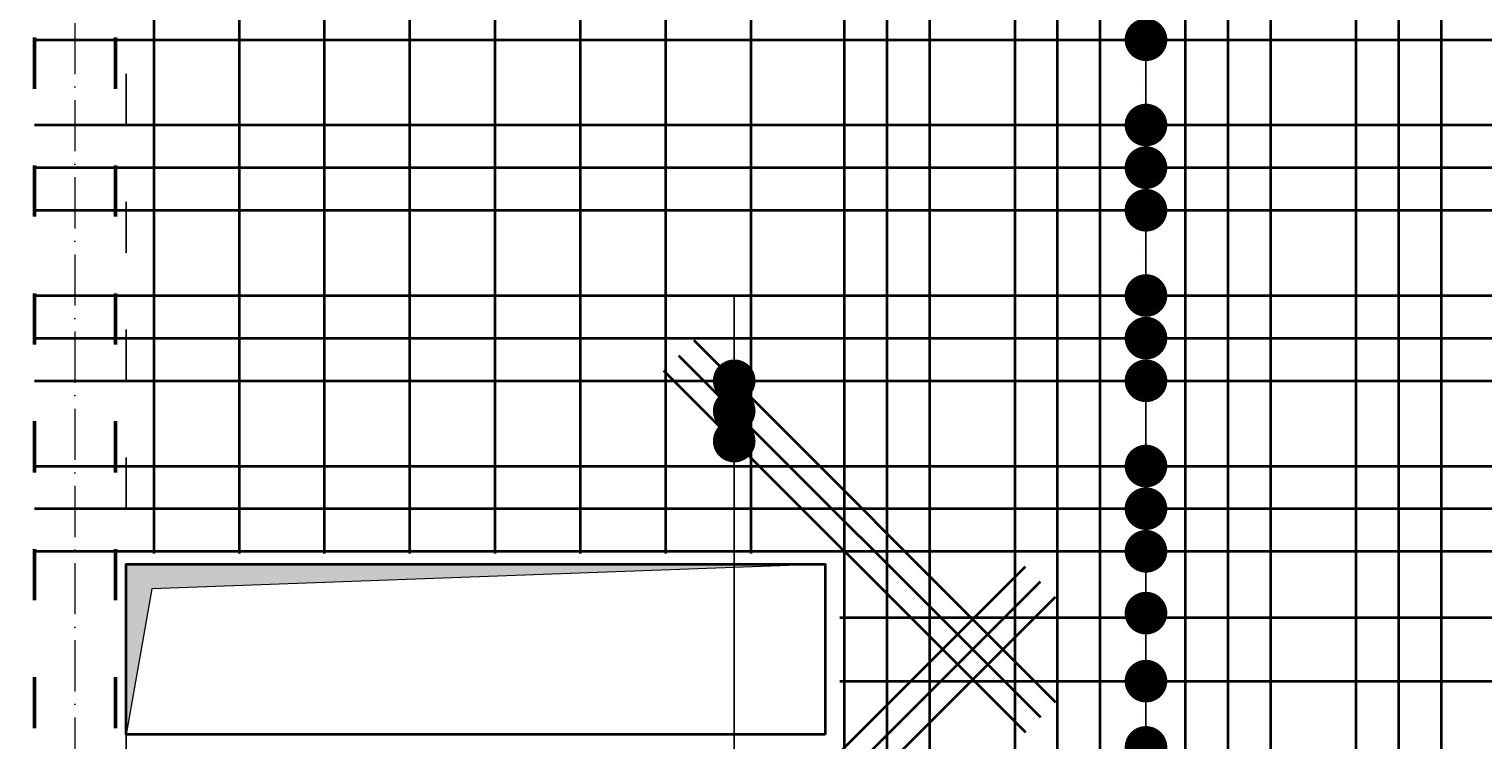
# Model space of a CAD drawing. Header units: millimetres. Extents: x 295948 to 312016, y 6878 to 18016.
# Tile 176 of 252: x 306640 to 306981, y 14352 to 14519. Entities that reach past the tile are written whole.
import ezdxf

# ---------------------------------------------------------------- set-up
doc = ezdxf.new("R2010")
doc.units = ezdxf.units.MM
doc.linetypes.add('ACAD_ISO03W100', pattern=[30, 12, -18])
doc.linetypes.add('ACAD_ISO10W100', pattern=[18, 12, -3, 0, -3])
for name, color, linetype, lineweight in [('konstrukcja', 3, 'Continuous', 35), ('konstrukcja wymiary', 1, 'Continuous', 13), ('osie', 5, 'ACAD_ISO10W100', 13), ('zbrojenie', 4, 'Continuous', 50), ('zbrojenie płyty', 141, 'Continuous', 35)]:
    doc.layers.add(name, color=color, linetype=linetype, lineweight=lineweight)
doc.layers.add('przerywane', color=6, linetype='ACAD_ISO03W100')
doc.styles.add('KONSTRUKCJA', font='romand.shx', dxfattribs={"oblique": 10})
doc.styles.get("Standard").update_dxf_attribs({"font": 'romand.shx', "oblique": 10})
doc.dimstyles.new('150', dxfattribs={"dimtxt": 10, "dimasz": 7, "dimexe": 1.25, "dimexo": 0.625, "dimgap": 3, "dimtad": 1, "dimdec": 0, "dimrnd": 0.5, "dimtxsty": 'KONSTRUKCJA', "dimblk": 'ARCHTICK', "dimcen": 2.5, "dimadec": 0, "dimazin": 0, "dimtfac": 1, "dimtdec": 0, "dimtix": 1, "dimtmove": 0, "dimatfit": 3, "dimfxl": 4, "dimfxlon": 1, "dimarcsym": 0})
doc.dimstyles.new('kropki', dxfattribs={"dimtxt": 0.001, "dimasz": 10, "dimexe": 1.25, "dimexo": 0.625, "dimgap": 1, "dimtad": 1, "dimtxsty": 'Standard', "dimblk": 'DOT', "dimcen": 2.5, "dimadec": 0, "dimazin": 0, "dimtfac": 1, "dimtmove": 0, "dimatfit": 3, "dimfxl": 1, "dimfxlon": 1, "dimarcsym": 0})

# ---------------------------------------------------------------- blocks, each defined once
blk = doc.blocks.new('_ArchTick')
at = {"color": 0, "linetype": 'ByBlock', "lineweight": 13, "const_width": 0.15}
blk.add_lwpolyline([(-0.5, -0.5), (0.5, 0.5)], dxfattribs=at)
blk = doc.blocks.new('*D886')
at = {"layer": 'Defpoints', "color": 0, "transparency": 16777216}
for p in [(307580.44, 14981.32), (306548.44, 14393.22), (306662.44, 14393.22)]:
    blk.add_point(p, dxfattribs=at)
at = {"layer": 'konstrukcja wymiary', "color": 0, "lineweight": -2, "transparency": 16777216}
for p, q in [((306552.44, 14981.32), (306547.19, 14981.32)), ((306548.44, 14981.32), (306548.44, 14393.22)), ((306552.44, 14393.22), (306547.19, 14393.22))]:
    blk.add_line(p, q, dxfattribs=at)
at = {"layer": 'konstrukcja wymiary', "color": 0, "lineweight": -2, "transparency": 16777216, "xscale": 7, "yscale": 7, "zscale": 7}
for p, rotation in [((306548.44, 14981.32), 90), ((306548.44, 14393.22), 270)]:
    blk.add_blockref('_ArchTick', p, dxfattribs=dict(at, rotation=rotation))
at = {"layer": 'konstrukcja wymiary', "color": 0, "transparency": 16777216, "insert": (306540.44, 14687.27), "char_height": 10, "attachment_point": 5, "rotation": 90, "style": 'KONSTRUKCJA'}
blk.add_mtext('588', dxfattribs=at)
blk = doc.blocks.new('*D887')
at = {"layer": 'Defpoints', "color": 0, "transparency": 16777216}
for p in [(306662.44, 14393.22), (306548.44, 14353.22), (306662.44, 14353.22)]:
    blk.add_point(p, dxfattribs=at)
at = {"layer": 'konstrukcja wymiary', "color": 0, "lineweight": -2, "transparency": 16777216}
for p, q in [((306552.44, 14393.22), (306547.19, 14393.22)), ((306548.44, 14393.22), (306548.44, 14353.22)), ((306552.44, 14353.22), (306547.19, 14353.22))]:
    blk.add_line(p, q, dxfattribs=at)
at = {"layer": 'konstrukcja wymiary', "color": 0, "lineweight": -2, "transparency": 16777216, "xscale": 7, "yscale": 7, "zscale": 7}
for p, rotation in [((306548.44, 14393.22), 90), ((306548.44, 14353.22), 270)]:
    blk.add_blockref('_ArchTick', p, dxfattribs=dict(at, rotation=rotation))
at = {"layer": 'konstrukcja wymiary', "color": 0, "transparency": 16777216, "insert": (306540.44, 14373.22), "char_height": 10, "attachment_point": 5, "rotation": 90, "style": 'KONSTRUKCJA'}
blk.add_mtext('40', dxfattribs=at)
blk = doc.blocks.new('*D888')
at = {"layer": 'Defpoints', "color": 0, "transparency": 16777216}
for p in [(306662.44, 14353.22), (306548.44, 14052.22), (306638.44, 14052.22)]:
    blk.add_point(p, dxfattribs=at)
at = {"layer": 'konstrukcja wymiary', "color": 0, "lineweight": -2, "transparency": 16777216}
for p, q in [((306552.44, 14353.22), (306547.19, 14353.22)), ((306548.44, 14353.22), (306548.44, 14052.22)), ((306552.44, 14052.22), (306547.19, 14052.22))]:
    blk.add_line(p, q, dxfattribs=at)
at = {"layer": 'konstrukcja wymiary', "color": 0, "lineweight": -2, "transparency": 16777216, "xscale": 7, "yscale": 7, "zscale": 7}
for p, rotation in [((306548.44, 14353.22), 90), ((306548.44, 14052.22), 270)]:
    blk.add_blockref('_ArchTick', p, dxfattribs=dict(at, rotation=rotation))
at = {"layer": 'konstrukcja wymiary', "color": 0, "transparency": 16777216, "insert": (306540.44, 14202.72), "char_height": 10, "attachment_point": 5, "rotation": 90, "style": 'KONSTRUKCJA'}
blk.add_mtext('301', dxfattribs=at)
blk = doc.blocks.new('*D893')
at = {"layer": 'Defpoints', "color": 0, "transparency": 16777216}
for p in [(306662.44, 15501.22), (306638.44, 15291.22), (306662.44, 14353.22)]:
    blk.add_point(p, dxfattribs=at)
at = {"layer": 'konstrukcja wymiary', "color": 0, "lineweight": -2, "transparency": 16777216}
for p, q in [((306638.44, 15497.22), (306638.44, 15502.47)), ((306662.44, 15497.22), (306662.44, 15502.47)), ((306638.44, 15501.22), (306662.44, 15501.22))]:
    blk.add_line(p, q, dxfattribs=at)
at = {"layer": 'konstrukcja wymiary', "color": 0, "lineweight": -2, "transparency": 16777216, "xscale": 7, "yscale": 7, "zscale": 7, "rotation": 180}
blk.add_blockref('_ArchTick', (306638.44, 15501.22), dxfattribs=at)
at = {"layer": 'konstrukcja wymiary', "color": 0, "lineweight": -2, "transparency": 16777216, "xscale": 7, "yscale": 7, "zscale": 7}
blk.add_blockref('_ArchTick', (306662.44, 15501.22), dxfattribs=at)
at = {"layer": 'konstrukcja wymiary', "color": 0, "transparency": 16777216, "insert": (306650.44, 15509.22), "char_height": 10, "attachment_point": 5, "style": 'KONSTRUKCJA'}
blk.add_mtext('24', dxfattribs=at)
blk = doc.blocks.new('*D894')
at = {"layer": 'Defpoints', "color": 0, "transparency": 16777216}
for p in [(306826.44, 15501.22), (306826.44, 14393.22), (306662.44, 14353.22)]:
    blk.add_point(p, dxfattribs=at)
at = {"layer": 'konstrukcja wymiary', "color": 0, "lineweight": -2, "transparency": 16777216}
for p, q in [((306662.44, 15497.22), (306662.44, 15502.47)), ((306826.44, 15497.22), (306826.44, 15502.47)), ((306662.44, 15501.22), (306826.44, 15501.22))]:
    blk.add_line(p, q, dxfattribs=at)
at = {"layer": 'konstrukcja wymiary', "color": 0, "lineweight": -2, "transparency": 16777216, "xscale": 7, "yscale": 7, "zscale": 7, "rotation": 180}
blk.add_blockref('_ArchTick', (306662.44, 15501.22), dxfattribs=at)
at = {"layer": 'konstrukcja wymiary', "color": 0, "lineweight": -2, "transparency": 16777216, "xscale": 7, "yscale": 7, "zscale": 7}
blk.add_blockref('_ArchTick', (306826.44, 15501.22), dxfattribs=at)
at = {"layer": 'konstrukcja wymiary', "color": 0, "transparency": 16777216, "insert": (306744.44, 15509.22), "char_height": 10, "attachment_point": 5, "style": 'KONSTRUKCJA'}
blk.add_mtext('164', dxfattribs=at)
blk = doc.blocks.new('*D895')
at = {"layer": 'Defpoints', "color": 0, "transparency": 16777216}
for p in [(307282.44, 15501.22), (307282.44, 14520.22), (306826.44, 14393.22)]:
    blk.add_point(p, dxfattribs=at)
at = {"layer": 'konstrukcja wymiary', "color": 0, "lineweight": -2, "transparency": 16777216}
for p, q in [((306826.44, 15497.22), (306826.44, 15502.47)), ((307282.44, 15497.22), (307282.44, 15502.47)), ((306826.44, 15501.22), (307282.44, 15501.22))]:
    blk.add_line(p, q, dxfattribs=at)
at = {"layer": 'konstrukcja wymiary', "color": 0, "lineweight": -2, "transparency": 16777216, "xscale": 7, "yscale": 7, "zscale": 7, "rotation": 180}
blk.add_blockref('_ArchTick', (306826.44, 15501.22), dxfattribs=at)
at = {"layer": 'konstrukcja wymiary', "color": 0, "lineweight": -2, "transparency": 16777216, "xscale": 7, "yscale": 7, "zscale": 7}
blk.add_blockref('_ArchTick', (307282.44, 15501.22), dxfattribs=at)
at = {"layer": 'konstrukcja wymiary', "color": 0, "transparency": 16777216, "insert": (307054.44, 15509.22), "char_height": 10, "attachment_point": 5, "style": 'KONSTRUKCJA'}
blk.add_mtext('456', dxfattribs=at)
blk = doc.blocks.new('_Dot')
at = {"color": 0, "linetype": 'ByBlock', "lineweight": -2}
blk.add_line((-0.5, 0), (-1, 0), dxfattribs=at)
at = {"color": 0, "linetype": 'ByBlock', "const_width": 0.5}
blk.add_lwpolyline([(-0.25, 0, 1), (0.25, 0, 1)], format="xyb", close=True, dxfattribs=at)
blk = doc.blocks.new('*D1000')
at = {"layer": 'Defpoints', "color": 0, "transparency": 16777216}
for p in [(306890.94, 14340.22), (306901.66, 14340.22), (306890.94, 14330.22)]:
    blk.add_point(p, dxfattribs=at)
at = {"layer": 'konstrukcja wymiary', "color": 0, "lineweight": -2, "transparency": 16777216}
for p, q in [((306901.66, 14350.22), (306901.66, 14360.22)), ((306900.66, 14340.22), (306902.91, 14340.22)), ((306901.66, 14330.22), (306901.66, 14340.22)), ((306900.66, 14330.22), (306902.91, 14330.22)), ((306901.66, 14320.22), (306901.66, 14310.22))]:
    blk.add_line(p, q, dxfattribs=at)
at = {"layer": 'konstrukcja wymiary', "color": 0, "lineweight": -2, "transparency": 16777216, "xscale": 10, "yscale": 10, "zscale": 10}
for p, rotation in [((306901.66, 14340.22), 270), ((306901.66, 14330.22), 90)]:
    blk.add_blockref('_Dot', p, dxfattribs=dict(at, rotation=rotation))
at = {"layer": 'konstrukcja wymiary', "color": 0, "transparency": 16777216, "insert": (306900.66, 14335.22), "char_height": 0.001, "attachment_point": 5, "rotation": 90}
blk.add_mtext('10', dxfattribs=at)
blk = doc.blocks.new('*D1001')
at = {"layer": 'Defpoints', "color": 0, "transparency": 16777216}
for p in [(306890.94, 14350.22), (306901.66, 14350.22), (306890.94, 14340.22)]:
    blk.add_point(p, dxfattribs=at)
at = {"layer": 'konstrukcja wymiary', "color": 0, "lineweight": -2, "transparency": 16777216}
for p, q in [((306901.66, 14360.22), (306901.66, 14370.22)), ((306900.66, 14350.22), (306902.91, 14350.22)), ((306901.66, 14340.22), (306901.66, 14350.22)), ((306900.66, 14340.22), (306902.91, 14340.22)), ((306901.66, 14330.22), (306901.66, 14320.22))]:
    blk.add_line(p, q, dxfattribs=at)
at = {"layer": 'konstrukcja wymiary', "color": 0, "lineweight": -2, "transparency": 16777216, "xscale": 10, "yscale": 10, "zscale": 10}
for p, rotation in [((306901.66, 14350.22), 270), ((306901.66, 14340.22), 90)]:
    blk.add_blockref('_Dot', p, dxfattribs=dict(at, rotation=rotation))
at = {"layer": 'konstrukcja wymiary', "color": 0, "transparency": 16777216, "insert": (306900.66, 14345.22), "char_height": 0.001, "attachment_point": 5, "rotation": 90}
blk.add_mtext('10', dxfattribs=at)
blk = doc.blocks.new('*D1002')
at = {"layer": 'Defpoints', "color": 0, "transparency": 16777216}
for p in [(306890.94, 14365.77), (306901.66, 14365.77), (306890.94, 14350.22)]:
    blk.add_point(p, dxfattribs=at)
at = {"layer": 'konstrukcja wymiary', "color": 0, "lineweight": -2, "transparency": 16777216}
for p, q in [((306901.66, 14375.77), (306901.66, 14385.77)), ((306900.66, 14365.77), (306902.91, 14365.77)), ((306901.66, 14350.22), (306901.66, 14365.77)), ((306900.66, 14350.22), (306902.91, 14350.22)), ((306901.66, 14340.22), (306901.66, 14330.22))]:
    blk.add_line(p, q, dxfattribs=at)
at = {"layer": 'konstrukcja wymiary', "color": 0, "lineweight": -2, "transparency": 16777216, "xscale": 10, "yscale": 10, "zscale": 10}
for p, rotation in [((306901.66, 14365.77), 270), ((306901.66, 14350.22), 90)]:
    blk.add_blockref('_Dot', p, dxfattribs=dict(at, rotation=rotation))
at = {"layer": 'konstrukcja wymiary', "color": 0, "transparency": 16777216, "insert": (306900.66, 14358), "char_height": 0.001, "attachment_point": 5, "rotation": 90}
blk.add_mtext('15,54', dxfattribs=at)
blk = doc.blocks.new('*D1003')
at = {"layer": 'Defpoints', "color": 0, "transparency": 16777216}
for p in [(306890.94, 14381.72), (306901.66, 14381.72), (306890.94, 14365.77)]:
    blk.add_point(p, dxfattribs=at)
at = {"layer": 'konstrukcja wymiary', "color": 0, "lineweight": -2, "transparency": 16777216}
for p, q in [((306901.66, 14391.72), (306901.66, 14401.72)), ((306900.66, 14381.72), (306902.91, 14381.72)), ((306901.66, 14365.77), (306901.66, 14381.72)), ((306900.66, 14365.77), (306902.91, 14365.77)), ((306901.66, 14355.77), (306901.66, 14345.77))]:
    blk.add_line(p, q, dxfattribs=at)
at = {"layer": 'konstrukcja wymiary', "color": 0, "lineweight": -2, "transparency": 16777216, "xscale": 10, "yscale": 10, "zscale": 10}
for p, rotation in [((306901.66, 14381.72), 270), ((306901.66, 14365.77), 90)]:
    blk.add_blockref('_Dot', p, dxfattribs=dict(at, rotation=rotation))
at = {"layer": 'konstrukcja wymiary', "color": 0, "transparency": 16777216, "insert": (306900.66, 14373.75), "char_height": 0.001, "attachment_point": 5, "rotation": 90}
blk.add_mtext('15,96', dxfattribs=at)
blk = doc.blocks.new('*D994')
at = {"layer": 'Defpoints', "color": 0, "transparency": 16777216}
for p in [(306890.94, 14396.22), (306901.66, 14396.22), (306890.94, 14381.72)]:
    blk.add_point(p, dxfattribs=at)
at = {"layer": 'konstrukcja wymiary', "color": 0, "lineweight": -2, "transparency": 16777216}
for p, q in [((306901.66, 14406.22), (306901.66, 14416.22)), ((306900.66, 14396.22), (306902.91, 14396.22)), ((306901.66, 14381.72), (306901.66, 14396.22)), ((306900.66, 14381.72), (306902.91, 14381.72)), ((306901.66, 14371.72), (306901.66, 14361.72))]:
    blk.add_line(p, q, dxfattribs=at)
at = {"layer": 'konstrukcja wymiary', "color": 0, "lineweight": -2, "transparency": 16777216, "xscale": 10, "yscale": 10, "zscale": 10}
for p, rotation in [((306901.66, 14396.22), 270), ((306901.66, 14381.72), 90)]:
    blk.add_blockref('_Dot', p, dxfattribs=dict(at, rotation=rotation))
at = {"layer": 'konstrukcja wymiary', "color": 0, "transparency": 16777216, "insert": (306900.66, 14388.97), "char_height": 0.001, "attachment_point": 5, "rotation": 90}
blk.add_mtext('14,5', dxfattribs=at)
blk = doc.blocks.new('*D995')
at = {"layer": 'Defpoints', "color": 0, "transparency": 16777216}
for p in [(306890.94, 14416.22), (306901.66, 14416.22), (306890.94, 14396.22)]:
    blk.add_point(p, dxfattribs=at)
at = {"layer": 'konstrukcja wymiary', "color": 0, "lineweight": -2, "transparency": 16777216}
for p, q in [((306901.66, 14426.22), (306901.66, 14436.22)), ((306900.66, 14416.22), (306902.91, 14416.22)), ((306901.66, 14396.22), (306901.66, 14416.22)), ((306900.66, 14396.22), (306902.91, 14396.22)), ((306901.66, 14386.22), (306901.66, 14376.22))]:
    blk.add_line(p, q, dxfattribs=at)
at = {"layer": 'konstrukcja wymiary', "color": 0, "lineweight": -2, "transparency": 16777216, "xscale": 10, "yscale": 10, "zscale": 10}
for p, rotation in [((306901.66, 14416.22), 270), ((306901.66, 14396.22), 90)]:
    blk.add_blockref('_Dot', p, dxfattribs=dict(at, rotation=rotation))
at = {"layer": 'konstrukcja wymiary', "color": 0, "transparency": 16777216, "insert": (306900.66, 14406.22), "char_height": 0.001, "attachment_point": 5, "rotation": 90}
blk.add_mtext('20', dxfattribs=at)
blk = doc.blocks.new('*D996')
at = {"layer": 'Defpoints', "color": 0, "transparency": 16777216}
for p in [(306890.94, 14416.22), (306890.94, 14406.22), (306901.66, 14406.22)]:
    blk.add_point(p, dxfattribs=at)
at = {"layer": 'konstrukcja wymiary', "color": 0, "lineweight": -2, "transparency": 16777216}
for p, q in [((306901.66, 14426.22), (306901.66, 14436.22)), ((306900.66, 14416.22), (306902.91, 14416.22)), ((306901.66, 14416.22), (306901.66, 14406.22)), ((306900.66, 14406.22), (306902.91, 14406.22)), ((306901.66, 14396.22), (306901.66, 14386.22))]:
    blk.add_line(p, q, dxfattribs=at)
at = {"layer": 'konstrukcja wymiary', "color": 0, "lineweight": -2, "transparency": 16777216, "xscale": 10, "yscale": 10, "zscale": 10}
for p, rotation in [((306901.66, 14416.22), 270), ((306901.66, 14406.22), 90)]:
    blk.add_blockref('_Dot', p, dxfattribs=dict(at, rotation=rotation))
at = {"layer": 'konstrukcja wymiary', "color": 0, "transparency": 16777216, "insert": (306900.66, 14411.22), "char_height": 0.001, "attachment_point": 5, "rotation": 90}
blk.add_mtext('10', dxfattribs=at)
blk = doc.blocks.new('*D997')
at = {"layer": 'Defpoints', "color": 0, "transparency": 16777216}
for p in [(306890.94, 14436.22), (306901.66, 14436.22), (306890.94, 14406.22)]:
    blk.add_point(p, dxfattribs=at)
at = {"layer": 'konstrukcja wymiary', "color": 0, "lineweight": -2, "transparency": 16777216}
for p, q in [((306900.66, 14436.22), (306902.91, 14436.22)), ((306901.66, 14416.22), (306901.66, 14426.22)), ((306900.66, 14406.22), (306902.91, 14406.22))]:
    blk.add_line(p, q, dxfattribs=at)
at = {"layer": 'konstrukcja wymiary', "color": 0, "lineweight": -2, "transparency": 16777216, "xscale": 10, "yscale": 10, "zscale": 10}
for p, rotation in [((306901.66, 14436.22), 90), ((306901.66, 14406.22), 270)]:
    blk.add_blockref('_Dot', p, dxfattribs=dict(at, rotation=rotation))
at = {"layer": 'konstrukcja wymiary', "color": 0, "transparency": 16777216, "insert": (306900.66, 14421.22), "char_height": 0.001, "attachment_point": 5, "rotation": 90}
blk.add_mtext('30', dxfattribs=at)
blk = doc.blocks.new('*D998')
at = {"layer": 'Defpoints', "color": 0, "transparency": 16777216}
for p in [(306890.94, 14446.22), (306901.66, 14446.22), (306890.94, 14436.22)]:
    blk.add_point(p, dxfattribs=at)
at = {"layer": 'konstrukcja wymiary', "color": 0, "lineweight": -2, "transparency": 16777216}
for p, q in [((306901.66, 14456.22), (306901.66, 14466.22)), ((306900.66, 14446.22), (306902.91, 14446.22)), ((306901.66, 14436.22), (306901.66, 14446.22)), ((306900.66, 14436.22), (306902.91, 14436.22)), ((306901.66, 14426.22), (306901.66, 14416.22))]:
    blk.add_line(p, q, dxfattribs=at)
at = {"layer": 'konstrukcja wymiary', "color": 0, "lineweight": -2, "transparency": 16777216, "xscale": 10, "yscale": 10, "zscale": 10}
for p, rotation in [((306901.66, 14446.22), 270), ((306901.66, 14436.22), 90)]:
    blk.add_blockref('_Dot', p, dxfattribs=dict(at, rotation=rotation))
at = {"layer": 'konstrukcja wymiary', "color": 0, "transparency": 16777216, "insert": (306900.66, 14441.22), "char_height": 0.001, "attachment_point": 5, "rotation": 90}
blk.add_mtext('10', dxfattribs=at)
blk = doc.blocks.new('*D989')
at = {"layer": 'Defpoints', "color": 0, "transparency": 16777216}
for p in [(306890.94, 14456.22), (306901.66, 14456.22), (306890.94, 14446.22)]:
    blk.add_point(p, dxfattribs=at)
at = {"layer": 'konstrukcja wymiary', "color": 0, "lineweight": -2, "transparency": 16777216}
for p, q in [((306901.66, 14466.22), (306901.66, 14476.22)), ((306900.66, 14456.22), (306902.91, 14456.22)), ((306901.66, 14446.22), (306901.66, 14456.22)), ((306900.66, 14446.22), (306902.91, 14446.22)), ((306901.66, 14436.22), (306901.66, 14426.22))]:
    blk.add_line(p, q, dxfattribs=at)
at = {"layer": 'konstrukcja wymiary', "color": 0, "lineweight": -2, "transparency": 16777216, "xscale": 10, "yscale": 10, "zscale": 10}
for p, rotation in [((306901.66, 14456.22), 270), ((306901.66, 14446.22), 90)]:
    blk.add_blockref('_Dot', p, dxfattribs=dict(at, rotation=rotation))
at = {"layer": 'konstrukcja wymiary', "color": 0, "transparency": 16777216, "insert": (306900.66, 14451.22), "char_height": 0.001, "attachment_point": 5, "rotation": 90}
blk.add_mtext('10', dxfattribs=at)
blk = doc.blocks.new('*D990')
at = {"layer": 'Defpoints', "color": 0, "transparency": 16777216}
for p in [(306890.94, 14476.22), (306901.66, 14476.22), (306890.94, 14456.22)]:
    blk.add_point(p, dxfattribs=at)
at = {"layer": 'konstrukcja wymiary', "color": 0, "lineweight": -2, "transparency": 16777216}
for p, q in [((306901.66, 14486.22), (306901.66, 14496.22)), ((306900.66, 14476.22), (306902.91, 14476.22)), ((306901.66, 14456.22), (306901.66, 14476.22)), ((306900.66, 14456.22), (306902.91, 14456.22)), ((306901.66, 14446.22), (306901.66, 14436.22))]:
    blk.add_line(p, q, dxfattribs=at)
at = {"layer": 'konstrukcja wymiary', "color": 0, "lineweight": -2, "transparency": 16777216, "xscale": 10, "yscale": 10, "zscale": 10}
for p, rotation in [((306901.66, 14476.22), 270), ((306901.66, 14456.22), 90)]:
    blk.add_blockref('_Dot', p, dxfattribs=dict(at, rotation=rotation))
at = {"layer": 'konstrukcja wymiary', "color": 0, "transparency": 16777216, "insert": (306900.66, 14466.22), "char_height": 0.001, "attachment_point": 5, "rotation": 90}
blk.add_mtext('20', dxfattribs=at)
blk = doc.blocks.new('*D991')
at = {"layer": 'Defpoints', "color": 0, "transparency": 16777216}
for p in [(306890.94, 14486.22), (306901.66, 14486.22), (306890.94, 14476.22)]:
    blk.add_point(p, dxfattribs=at)
at = {"layer": 'konstrukcja wymiary', "color": 0, "lineweight": -2, "transparency": 16777216}
for p, q in [((306901.66, 14496.22), (306901.66, 14506.22)), ((306900.66, 14486.22), (306902.91, 14486.22)), ((306901.66, 14476.22), (306901.66, 14486.22)), ((306900.66, 14476.22), (306902.91, 14476.22)), ((306901.66, 14466.22), (306901.66, 14456.22))]:
    blk.add_line(p, q, dxfattribs=at)
at = {"layer": 'konstrukcja wymiary', "color": 0, "lineweight": -2, "transparency": 16777216, "xscale": 10, "yscale": 10, "zscale": 10}
for p, rotation in [((306901.66, 14486.22), 270), ((306901.66, 14476.22), 90)]:
    blk.add_blockref('_Dot', p, dxfattribs=dict(at, rotation=rotation))
at = {"layer": 'konstrukcja wymiary', "color": 0, "transparency": 16777216, "insert": (306900.66, 14481.22), "char_height": 0.001, "attachment_point": 5, "rotation": 90}
blk.add_mtext('10', dxfattribs=at)
blk = doc.blocks.new('*D992')
at = {"layer": 'Defpoints', "color": 0, "transparency": 16777216}
for p in [(306890.94, 14496.22), (306901.66, 14496.22), (306890.94, 14486.22)]:
    blk.add_point(p, dxfattribs=at)
at = {"layer": 'konstrukcja wymiary', "color": 0, "lineweight": -2, "transparency": 16777216}
for p, q in [((306901.66, 14506.22), (306901.66, 14516.22)), ((306900.66, 14496.22), (306902.91, 14496.22)), ((306901.66, 14486.22), (306901.66, 14496.22)), ((306900.66, 14486.22), (306902.91, 14486.22)), ((306901.66, 14476.22), (306901.66, 14466.22))]:
    blk.add_line(p, q, dxfattribs=at)
at = {"layer": 'konstrukcja wymiary', "color": 0, "lineweight": -2, "transparency": 16777216, "xscale": 10, "yscale": 10, "zscale": 10}
for p, rotation in [((306901.66, 14496.22), 270), ((306901.66, 14486.22), 90)]:
    blk.add_blockref('_Dot', p, dxfattribs=dict(at, rotation=rotation))
at = {"layer": 'konstrukcja wymiary', "color": 0, "transparency": 16777216, "insert": (306900.66, 14491.22), "char_height": 0.001, "attachment_point": 5, "rotation": 90}
blk.add_mtext('10', dxfattribs=at)
blk = doc.blocks.new('*D993')
at = {"layer": 'Defpoints', "color": 0, "transparency": 16777216}
for p in [(306890.94, 14516.22), (306901.66, 14516.22), (306890.94, 14496.22)]:
    blk.add_point(p, dxfattribs=at)
at = {"layer": 'konstrukcja wymiary', "color": 0, "lineweight": -2, "transparency": 16777216}
for p, q in [((306901.66, 14526.22), (306901.66, 14536.22)), ((306900.66, 14516.22), (306902.91, 14516.22)), ((306901.66, 14496.22), (306901.66, 14516.22)), ((306900.66, 14496.22), (306902.91, 14496.22)), ((306901.66, 14486.22), (306901.66, 14476.22))]:
    blk.add_line(p, q, dxfattribs=at)
at = {"layer": 'konstrukcja wymiary', "color": 0, "lineweight": -2, "transparency": 16777216, "xscale": 10, "yscale": 10, "zscale": 10}
for p, rotation in [((306901.66, 14516.22), 270), ((306901.66, 14496.22), 90)]:
    blk.add_blockref('_Dot', p, dxfattribs=dict(at, rotation=rotation))
at = {"layer": 'konstrukcja wymiary', "color": 0, "transparency": 16777216, "insert": (306900.66, 14506.22), "char_height": 0.001, "attachment_point": 5, "rotation": 90}
blk.add_mtext('20', dxfattribs=at)
blk = doc.blocks.new('*D984')
at = {"layer": 'Defpoints', "color": 0, "transparency": 16777216}
for p in [(306890.94, 14526.22), (306901.66, 14526.22), (306890.94, 14516.22)]:
    blk.add_point(p, dxfattribs=at)
at = {"layer": 'konstrukcja wymiary', "color": 0, "lineweight": -2, "transparency": 16777216}
for p, q in [((306901.66, 14536.22), (306901.66, 14546.22)), ((306900.66, 14526.22), (306902.91, 14526.22)), ((306901.66, 14516.22), (306901.66, 14526.22)), ((306900.66, 14516.22), (306902.91, 14516.22)), ((306901.66, 14506.22), (306901.66, 14496.22))]:
    blk.add_line(p, q, dxfattribs=at)
at = {"layer": 'konstrukcja wymiary', "color": 0, "lineweight": -2, "transparency": 16777216, "xscale": 10, "yscale": 10, "zscale": 10}
for p, rotation in [((306901.66, 14526.22), 270), ((306901.66, 14516.22), 90)]:
    blk.add_blockref('_Dot', p, dxfattribs=dict(at, rotation=rotation))
at = {"layer": 'konstrukcja wymiary', "color": 0, "transparency": 16777216, "insert": (306900.66, 14521.22), "char_height": 0.001, "attachment_point": 5, "rotation": 90}
blk.add_mtext('10', dxfattribs=at)
blk = doc.blocks.new('*D986')
at = {"layer": 'Defpoints', "color": 0, "transparency": 16777216}
for p in [(306890.94, 14556.22), (306890.94, 14536.22), (306901.66, 14536.22)]:
    blk.add_point(p, dxfattribs=at)
at = {"layer": 'konstrukcja wymiary', "color": 0, "lineweight": -2, "transparency": 16777216}
for p, q in [((306901.66, 14566.22), (306901.66, 14576.22)), ((306900.66, 14556.22), (306902.91, 14556.22)), ((306901.66, 14556.22), (306901.66, 14536.22)), ((306900.66, 14536.22), (306902.91, 14536.22)), ((306901.66, 14526.22), (306901.66, 14516.22))]:
    blk.add_line(p, q, dxfattribs=at)
at = {"layer": 'konstrukcja wymiary', "color": 0, "lineweight": -2, "transparency": 16777216, "xscale": 10, "yscale": 10, "zscale": 10}
for p, rotation in [((306901.66, 14556.22), 270), ((306901.66, 14536.22), 90)]:
    blk.add_blockref('_Dot', p, dxfattribs=dict(at, rotation=rotation))
at = {"layer": 'konstrukcja wymiary', "color": 0, "transparency": 16777216, "insert": (306900.66, 14546.22), "char_height": 0.001, "attachment_point": 5, "rotation": 90}
blk.add_mtext('20', dxfattribs=at)
blk = doc.blocks.new('*D1739')
at = {"layer": 'Defpoints', "color": 0, "transparency": 16777216}
for p in [(306805.08, 14436.22), (306805.08, 14429.15), (306805.08, 14429.15)]:
    blk.add_point(p, dxfattribs=at)
at = {"layer": 'konstrukcja wymiary', "color": 0, "lineweight": -2, "transparency": 16777216}
for p, q in [((306805.08, 14446.22), (306805.08, 14456.22)), ((306805.08, 14436.22), (306806.33, 14436.22)), ((306805.08, 14436.22), (306805.08, 14429.15)), ((306805.08, 14429.15), (306806.33, 14429.15)), ((306805.08, 14419.15), (306805.08, 14409.15))]:
    blk.add_line(p, q, dxfattribs=at)
at = {"layer": 'konstrukcja wymiary', "color": 0, "lineweight": -2, "transparency": 16777216, "xscale": 10, "yscale": 10, "zscale": 10}
for p, rotation in [((306805.08, 14436.22), 270), ((306805.08, 14429.15), 90)]:
    blk.add_blockref('_Dot', p, dxfattribs=dict(at, rotation=rotation))
at = {"layer": 'konstrukcja wymiary', "color": 0, "transparency": 16777216, "insert": (306804.08, 14432.69), "char_height": 0.001, "attachment_point": 5, "rotation": 90}
blk.add_mtext('7,07', dxfattribs=at)
blk = doc.blocks.new('*D1740')
at = {"layer": 'Defpoints', "color": 0, "transparency": 16777216}
for p in [(306805.08, 14429.15), (306805.08, 14422.08), (306805.08, 14422.08)]:
    blk.add_point(p, dxfattribs=at)
at = {"layer": 'konstrukcja wymiary', "color": 0, "lineweight": -2, "transparency": 16777216}
for p, q in [((306805.08, 14439.15), (306805.08, 14449.15)), ((306805.08, 14429.15), (306806.33, 14429.15)), ((306805.08, 14429.15), (306805.08, 14422.08)), ((306805.08, 14422.08), (306806.33, 14422.08)), ((306805.08, 14412.08), (306805.08, 14402.08))]:
    blk.add_line(p, q, dxfattribs=at)
at = {"layer": 'konstrukcja wymiary', "color": 0, "lineweight": -2, "transparency": 16777216, "xscale": 10, "yscale": 10, "zscale": 10}
for p, rotation in [((306805.08, 14429.15), 270), ((306805.08, 14422.08), 90)]:
    blk.add_blockref('_Dot', p, dxfattribs=dict(at, rotation=rotation))
at = {"layer": 'konstrukcja wymiary', "color": 0, "transparency": 16777216, "insert": (306804.08, 14425.62), "char_height": 0.001, "attachment_point": 5, "rotation": 90}
blk.add_mtext('7,07', dxfattribs=at)
blk = doc.blocks.new('*D1741')
at = {"layer": 'Defpoints', "color": 0, "transparency": 16777216}
for p in [(306805.08, 14422.08), (306805.08, 14310.22), (306805.08, 14310.22)]:
    blk.add_point(p, dxfattribs=at)
at = {"layer": 'konstrukcja wymiary', "color": 0, "lineweight": -2, "transparency": 16777216}
for p, q in [((306805.08, 14422.08), (306806.33, 14422.08)), ((306805.08, 14412.08), (306805.08, 14320.22)), ((306805.08, 14310.22), (306806.33, 14310.22))]:
    blk.add_line(p, q, dxfattribs=at)
at = {"layer": 'konstrukcja wymiary', "color": 0, "lineweight": -2, "transparency": 16777216, "xscale": 10, "yscale": 10, "zscale": 10}
for p, rotation in [((306805.08, 14422.08), 90), ((306805.08, 14310.22), 270)]:
    blk.add_blockref('_Dot', p, dxfattribs=dict(at, rotation=rotation))
at = {"layer": 'konstrukcja wymiary', "color": 0, "transparency": 16777216, "insert": (306804.08, 14366.15), "char_height": 0.001, "attachment_point": 5, "rotation": 90}
blk.add_mtext('111,86', dxfattribs=at)

msp = doc.modelspace()

# ---------------------------------------------------------------- hatches: boundary and pattern name
at = {"layer": 'konstrukcja wymiary'}
h = msp.add_hatch(color=256, dxfattribs=at)
h.dxf.hatch_style = 1
h.paths.add_polyline_path([(306668.508, 14387.455), (306662.44, 14353.224), (306662.44, 14393.224), (306826.44, 14393.224)])

# ---------------------------------------------------------------- linework, layer by layer
at = {"layer": 'konstrukcja'}
msp.add_lwpolyline([(306826.44, 14353.224), (306662.44, 14353.224), (306662.44, 14393.224), (306826.44, 14393.224)], close=True, dxfattribs=at)
at = {"layer": 'konstrukcja wymiary'}
msp.add_lwpolyline([(306668.508, 14387.455), (306662.44, 14353.224), (306662.44, 14393.224), (306826.44, 14393.224)], close=True, dxfattribs=at)
at = {"layer": 'osie'}
msp.add_line((306650.44, 15606.148), (306650.44, 13976.332), dxfattribs=at)
at = {"layer": 'przerywane'}
msp.add_line((306662.44, 14076.224), (306662.44, 14687.224), dxfattribs=at)
at = {"layer": 'zbrojenie', "linetype": 'ACAD_ISO03W100'}
for p, q in [((306640.94, 14054.724), (306640.94, 15288.724)), ((306659.94, 14054.724), (306659.94, 15288.724))]:
    msp.add_line(p, q, dxfattribs=at)
at = {"layer": 'zbrojenie płyty'}
for p, q in [((306668.94, 15288.724), (306668.94, 14395.724)), ((306688.94, 15288.724), (306688.94, 14395.724)), ((306708.94, 15288.724), (306708.94, 14395.724)), ((306728.94, 15288.724), (306728.94, 14395.724)), ((306748.94, 15288.724), (306748.94, 14395.724)), ((306768.94, 15288.724), (306768.94, 14395.724)), ((306788.94, 15288.724), (306788.94, 14395.724)), ((306808.94, 15288.724), (306808.94, 14395.724)), ((306830.94, 14054.724), (306830.94, 14708.724)), ((306840.94, 14054.724), (306840.94, 14708.724)), ((306850.94, 14054.724), (306850.94, 14708.724)), ((306870.94, 14054.724), (306870.94, 14708.724)), ((306880.94, 14054.724), (306880.94, 14708.724)), ((306890.94, 14054.724), (306890.94, 14708.724)), ((306910.94, 14054.724), (306910.94, 14708.724)), ((306920.94, 14054.724), (306920.94, 14708.724)), ((306930.94, 14054.724), (306930.94, 14708.724)), ((306950.94, 14054.724), (306950.94, 14708.724)), ((306960.94, 14054.724), (306960.94, 14708.724)), ((306970.94, 14054.724), (306970.94, 14708.724)), ((306640.94, 14516.224), (307279.94, 14516.224)), ((306640.94, 14496.224), (307279.94, 14496.224)), ((306640.94, 14486.224), (307279.94, 14486.224)), ((306640.94, 14476.224), (307279.94, 14476.224)), ((306640.94, 14456.224), (307279.94, 14456.224)), ((306640.94, 14446.224), (307279.94, 14446.224)), ((306795.584, 14445.721), (306880.437, 14360.868)), ((306792.049, 14442.186), (306876.902, 14357.333)), ((306788.513, 14438.65), (306873.366, 14353.797)), ((306640.94, 14436.224), (307279.94, 14436.224)), ((306640.94, 14416.224), (307279.94, 14416.224)), ((306640.94, 14406.224), (307279.94, 14406.224)), ((306640.94, 14396.224), (307279.94, 14396.224)), ((306788.513, 14307.797), (306873.366, 14392.65)), ((306792.049, 14304.262), (306876.902, 14389.115)), ((306795.584, 14300.726), (306880.437, 14385.579)), ((306829.834, 14380.68), (307279.94, 14380.68)), ((306829.834, 14365.768), (307279.94, 14365.768))]:
    msp.add_line(p, q, dxfattribs=at)

# ---------------------------------------------------------------- dimensions: what is measured, and where the dimension line sits
at = {"layer": 'konstrukcja wymiary'}
dim = msp.add_linear_dim(base=(306662.44, 15501.224), p1=(306638.44, 15291.224), p2=(306662.44, 14353.224), dimstyle='150', dxfattribs=at)
dim.commit()
dim.dimension.update_dxf_attribs({"geometry": '*D893', "text_midpoint": (306650.44, 15509.224)})
for base, p1, p2, picture, middle in [((306826.44, 15501.224), (306662.44, 14353.224), (306826.44, 14393.224), '*D894', (306744.44, 15509.224)), ((307282.44, 15501.224), (306826.44, 14393.224), (307282.44, 14520.224), '*D895', (307054.44, 15509.224))]:
    dim = msp.add_linear_dim(base=base, p1=p1, p2=p2, dimstyle='150', override={"dimtmove": 1}, dxfattribs=at)
    dim.commit()
    dim.dimension.update_dxf_attribs({"geometry": picture, "text_midpoint": middle})
dim = msp.add_linear_dim(base=(306548.44, 14393.224), p1=(307580.44, 14981.324), p2=(306662.44, 14393.224), angle=90, dimstyle='150', dxfattribs=at)
dim.commit()
dim.dimension.update_dxf_attribs({"geometry": '*D886', "text_midpoint": (306540.44, 14687.274)})
for base, p1, p2, dimstyle, picture, middle in [((306901.661, 14536.224), (306890.94, 14556.224), (306890.94, 14536.224), 'kropki', '*D986', (306900.66, 14546.224)), ((306901.661, 14526.224), (306890.94, 14516.224), (306890.94, 14526.224), 'kropki', '*D984', (306900.66, 14521.224)), ((306901.661, 14516.224), (306890.94, 14496.224), (306890.94, 14516.224), 'kropki', '*D993', (306900.66, 14506.224)), ((306901.661, 14496.224), (306890.94, 14486.224), (306890.94, 14496.224), 'kropki', '*D992', (306900.66, 14491.224)), ((306901.661, 14486.224), (306890.94, 14476.224), (306890.94, 14486.224), 'kropki', '*D991', (306900.66, 14481.224)), ((306901.661, 14476.224), (306890.94, 14456.224), (306890.94, 14476.224), 'kropki', '*D990', (306900.66, 14466.224)), ((306901.661, 14456.224), (306890.94, 14446.224), (306890.94, 14456.224), 'kropki', '*D989', (306900.66, 14451.224)), ((306901.661, 14446.224), (306890.94, 14436.224), (306890.94, 14446.224), 'kropki', '*D998', (306900.66, 14441.224)), ((306805.082, 14429.153), (306805.082, 14436.224), (306805.082, 14429.153), 'kropki', '*D1739', (306804.081, 14432.688)), ((306805.082, 14422.082), (306805.082, 14429.153), (306805.082, 14422.082), 'kropki', '*D1740', (306804.081, 14425.617)), ((306901.661, 14436.224), (306890.94, 14406.224), (306890.94, 14436.224), 'kropki', '*D997', (306900.66, 14421.224)), ((306901.661, 14416.224), (306890.94, 14396.224), (306890.94, 14416.224), 'kropki', '*D995', (306900.66, 14406.224)), ((306901.661, 14406.224), (306890.94, 14416.224), (306890.94, 14406.224), 'kropki', '*D996', (306900.66, 14411.224)), ((306805.082, 14310.224), (306805.082, 14422.082), (306805.082, 14310.224), 'kropki', '*D1741', (306804.081, 14366.153)), ((306901.661, 14396.224), (306890.94, 14381.724), (306890.94, 14396.224), 'kropki', '*D994', (306900.66, 14388.974)), ((306901.661, 14381.724), (306890.94, 14365.768), (306890.94, 14381.724), 'kropki', '*D1003', (306900.66, 14373.746)), ((306548.44, 14353.224), (306662.44, 14393.224), (306662.44, 14353.224), '150', '*D887', (306540.44, 14373.224)), ((306901.661, 14365.768), (306890.94, 14350.224), (306890.94, 14365.768), 'kropki', '*D1002', (306900.66, 14357.996)), ((306901.661, 14350.224), (306890.94, 14340.224), (306890.94, 14350.224), 'kropki', '*D1001', (306900.66, 14345.224)), ((306901.661, 14340.224), (306890.94, 14330.224), (306890.94, 14340.224), 'kropki', '*D1000', (306900.66, 14335.224)), ((306548.44, 14052.224), (306662.44, 14353.224), (306638.44, 14052.224), '150', '*D888', (306540.44, 14202.724))]:
    dim = msp.add_linear_dim(base=base, p1=p1, p2=p2, angle=90, dimstyle=dimstyle, override={"dimtmove": 1}, dxfattribs=at)
    dim.commit()
    dim.dimension.update_dxf_attribs({"geometry": picture, "text_midpoint": middle})

doc.saveas('drawing.dxf')
